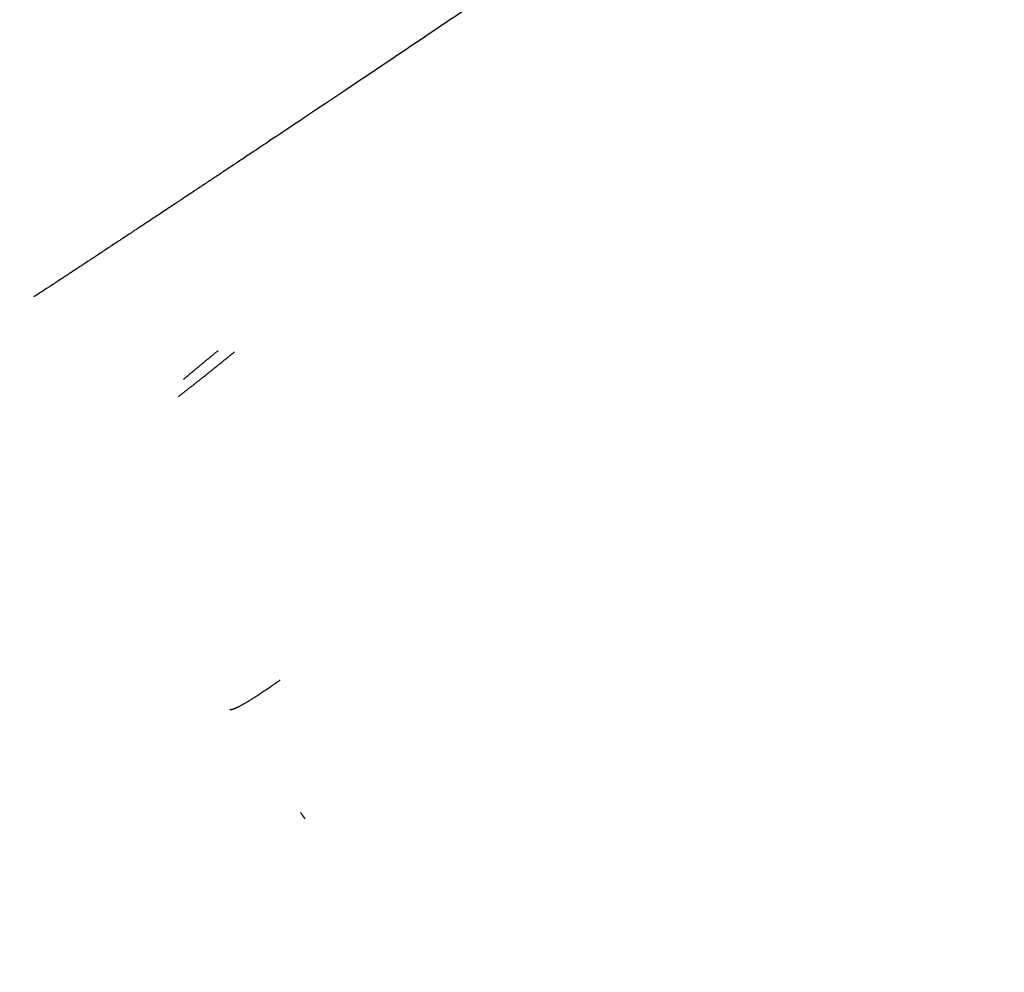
# Model space of a CAD drawing. Header units: millimetres. Extents: x -20 to 439, y -10 to 493.
# Tile 29 of 155: x 14 to 31, y 95 to 111. Entities that reach past the tile are written whole.
import ezdxf

# ---------------------------------------------------------------- set-up
doc = ezdxf.new("R2010")
doc.units = ezdxf.units.MM
doc.layers.add('11.10.18', color=18, linetype='Continuous', true_color=0x000000)
doc.layers.add('Layer 01', color=18, linetype='Continuous', true_color=0x000000)

# ---------------------------------------------------------------- blocks, each defined once
blk = doc.blocks.new('Block 11')
at = {"layer": 'Layer 01', "color": 1, "true_color": 0xff0000}
blk.add_open_spline([(83.6163990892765, 154.5052911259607, 717.8645223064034), (81.54406640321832, 153.032750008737, 717.87644388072), (79.47463483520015, 151.5641492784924, 717.8580819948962), (77.40804840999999, 150.0994527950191, 717.8093784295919), (64.84710573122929, 141.2084149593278, 717.3272889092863), (52.3684405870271, 132.4470709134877, 715.6973241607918), (41.93672617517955, 125.176572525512, 713.4701979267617), (29.4136210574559, 116.5270527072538, 709.5305007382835), (18.93028140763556, 109.4974924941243, 702.8316101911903), (17.45451892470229, 108.5138979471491, 701.792394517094), (16.04121404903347, 107.5788708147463, 700.6853765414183), (14.6959092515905, 106.6965067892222, 699.5079894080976)], degree=5, knots=[6.479398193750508, 6.479398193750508, 6.479398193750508, 6.479398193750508, 6.479398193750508, 6.479398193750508, 18.6317649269, 18.6317649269, 18.6317649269, 80.438900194, 80.438900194, 80.438900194, 90.98307691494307, 90.98307691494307, 90.98307691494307, 90.98307691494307, 90.98307691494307, 90.98307691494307], dxfattribs=at)
for points, degree in [([(18.06332226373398, 99.61301634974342, 697.3260778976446), (18.08174321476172, 99.58573979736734, 697.7329166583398), (18.18325234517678, 99.62451437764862, 698.1397589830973), (18.36691316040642, 99.73094779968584, 698.5237768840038), (18.62189849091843, 99.89876546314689, 698.8623330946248), (18.93081263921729, 100.1157361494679, 699.1399227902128)], 5), ([(19.35614067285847, 97.72774570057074, 697.2183094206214), (19.31938827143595, 97.78068178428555, 696.4265226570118), (19.28263587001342, 97.83361786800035, 695.6347358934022)], 2)]:
    blk.add_open_spline(points, degree=degree, dxfattribs=at)
blk = doc.blocks.new('Block 13')
at = {"layer": '11.10.18'}
for points in [[(135.335757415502, 111.167878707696, 626.000000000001), (110.207425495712, 89.9246166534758, 501.100824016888), (85.0790935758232, 68.6813545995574, 376.201648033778), (59.950761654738, 47.438092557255, 251.302472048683), (34.8224297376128, 26.1948304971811, 126.403296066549), (9.6940681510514, 4.95154335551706, 1.50397261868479)], [(9.6940681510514, 4.95154335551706, 1.50397261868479), (34.8224297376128, 26.1948304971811, 126.403296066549), (59.950761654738, 47.438092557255, 251.302472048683), (85.0790935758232, 68.6813545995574, 376.201648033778), (110.207425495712, 89.9246166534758, 501.100824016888), (135.335757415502, 111.167878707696, 626.000000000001)], [(17.1794053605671, 104.984893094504, 694.3309657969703), (17.36658457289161, 105.1299098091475, 694.4007429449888), (17.55899930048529, 105.2810886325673, 694.4498557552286), (17.75420894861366, 105.4365388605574, 694.4773929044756), (17.94963541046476, 105.5942074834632, 694.482990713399), (18.14276036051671, 105.7520362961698, 694.4668609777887)], [(17.86221937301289, 105.7728727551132, 667.5209550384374), (17.73930256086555, 105.6727241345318, 667.5312322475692), (17.61731697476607, 105.5725106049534, 667.5502918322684), (17.4969104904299, 105.4727600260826, 667.5780797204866), (17.37872105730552, 105.3740009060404, 667.614448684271), (17.26335670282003, 105.2767458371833, 667.659162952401)], [(-10.10055373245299, 0.3807805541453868, 2.336947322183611), (11.21955701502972, 20.70462444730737, 127.0695578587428), (32.53966776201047, 41.02846834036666, 251.8021683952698), (53.85977850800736, 61.3523122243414, 376.5347789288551), (75.17988925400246, 81.67615611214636, 501.2673894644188), (96.49999999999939, 101.999999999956, 625.999999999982)]]:
    blk.add_open_spline(points, degree=5, dxfattribs=at)

msp = doc.modelspace()

# ---------------------------------------------------------------- block references
at = {"layer": '11.10.18'}
msp.add_blockref('Block 13', (0, 0), dxfattribs=at)
at = {"layer": 'Layer 01', "color": 1, "true_color": 0xff0000}
msp.add_blockref('Block 11', (0, 0), dxfattribs=at)

doc.saveas('drawing.dxf')
